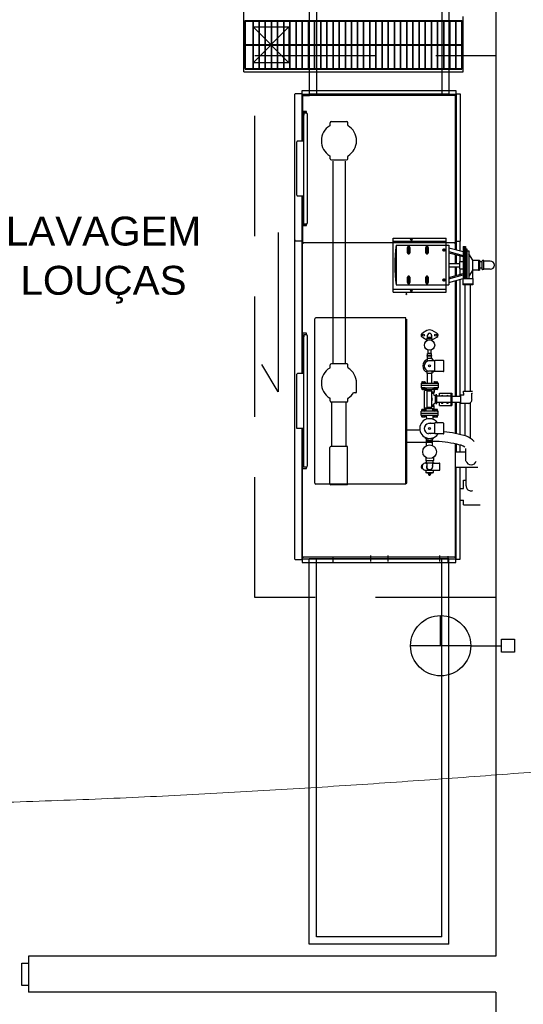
# Model space of a CAD drawing. Header units: millimetres. Extents: x 15 to 133, y 12 to 160.
# Tile 39 of 92: x 29.38 to 31.46, y 60.08 to 64.17. Entities that reach past the tile are written whole.
import ezdxf

# ---------------------------------------------------------------- set-up
doc = ezdxf.new("R2010")
doc.units = ezdxf.units.MM
doc.header["$MEASUREMENT"] = 0
doc.linetypes.add('Dashed', pattern=[0.75, 0.5, -0.25])
for name, color, linetype, lineweight in [('Eletroduto - Marco Polo', 6, 'Continuous', 9), ('Layout - Marco Polo', 252, 'Continuous', 25), ('Textos - Marco Polo', 143, 'Continuous', 25)]:
    doc.layers.add(name, color=color, linetype=linetype, lineweight=lineweight)
doc.layers.add('Parede - Marco Polo', color=7, linetype='Continuous')
doc.styles.add('Arial', font='arial.ttf')

msp = doc.modelspace()

# ---------------------------------------------------------------- linework, layer by layer
at = {"layer": 'Eletroduto - Marco Polo', "linetype": 'Continuous'}
for points in [[(40.4468, 60.5197), (39.5413, 61.1809), (38.699, 61.7922), (37.9156, 62.3559), (37.1867, 62.8743), (36.5082, 63.3495), (35.8756, 63.7838), (35.2846, 64.1795), (34.731, 64.5387), (34.2104, 64.8637), (33.7186, 65.1568), (33.2511, 65.4201), (32.8038, 65.6559), (32.3723, 65.8665), (31.9523, 66.054), (31.5394, 66.2207), (31.1294, 66.3689), (30.718, 66.5007), (30.3009, 66.6184), (29.8737, 66.7242), (29.4321, 66.8204), (28.9719, 66.9092), (28.4887, 66.9929), (27.9782, 67.0736), (27.4361, 67.1535), (26.8581, 67.235), (26.2399, 67.3203), (25.5771, 67.4116), (24.8656, 67.5111), (24.1009, 67.621), (23.2787, 67.7437)], [(40.4467, 60.5197), (39.5412, 61.1809), (38.6989, 61.7922), (37.9155, 62.3559), (37.1867, 62.8743), (36.5081, 63.3495), (35.8755, 63.7838), (35.2846, 64.1795), (34.731, 64.5387), (34.2104, 64.8637), (33.7185, 65.1568), (33.2511, 65.4201), (32.8038, 65.6559), (32.3723, 65.8665), (31.9522, 66.054), (31.5394, 66.2207), (31.1294, 66.3689), (30.718, 66.5007), (30.3008, 66.6184), (29.8736, 66.7242), (29.4321, 66.8204), (28.9718, 66.9092), (28.4886, 66.9929), (27.9781, 67.0736), (27.436, 67.1535), (26.858, 67.235), (26.2398, 67.3203), (25.5771, 67.4116), (24.8655, 67.5111), (24.1008, 67.621), (23.2787, 67.7437)], [(40.3804, 60.4626), (39.8522, 60.5944), (39.3456, 60.7114), (38.8594, 60.8144), (38.392, 60.9042), (37.9423, 60.9813), (37.5089, 61.0466), (37.0904, 61.1007), (36.6855, 61.1443), (36.2928, 61.1782), (35.911, 61.2031), (35.5389, 61.2197), (35.1749, 61.2286), (34.8179, 61.2307), (34.4663, 61.2266), (34.119, 61.217), (33.7746, 61.2026), (33.4317, 61.1842), (33.089, 61.1625), (32.7451, 61.1381), (32.3988, 61.1119), (32.0486, 61.0844), (31.6932, 61.0565), (31.3314, 61.0287), (30.9616, 61.002), (30.5827, 60.9768), (30.1933, 60.954), (29.792, 60.9343), (29.3774, 60.9184), (28.9483, 60.907), (28.5034, 60.9008)]]:
    msp.add_spline(points, degree=3, dxfattribs=at)
at = {"layer": 'Layout - Marco Polo'}
for p, q in [((30.5761, 65.1077), (30.5761, 63.8577)), ((31.1561, 65.1077), (31.1561, 63.8577)), ((30.6061, 65.0777), (30.6061, 63.8577)), ((31.1261, 65.0777), (31.1261, 63.8577)), ((30.3051, 63.9497), (30.3051, 64.7497)), ((30.3101, 63.9642), (30.3101, 64.1632)), ((30.3101, 64.1632), (31.2101, 64.1632)), ((30.3101, 64.1602), (30.3101, 63.9612)), ((30.3101, 64.1602), (31.2101, 64.1602)), ((30.3431, 63.9642), (30.3431, 64.1632)), ((30.3431, 64.1602), (30.3431, 63.9612)), ((30.3691, 63.9642), (30.3691, 64.1632)), ((30.3691, 64.1602), (30.3691, 63.9612)), ((30.3941, 63.9642), (30.3941, 64.1632)), ((30.3941, 64.1602), (30.3941, 63.9612)), ((30.4201, 63.9642), (30.4201, 64.1632)), ((30.4201, 64.1602), (30.4201, 63.9612)), ((30.4451, 63.9642), (30.4451, 64.1632)), ((30.4451, 64.1602), (30.4451, 63.9612)), ((30.4711, 63.9642), (30.4711, 64.1632)), ((30.4711, 64.1602), (30.4711, 63.9612)), ((30.4961, 63.9642), (30.4961, 64.1632)), ((30.4961, 64.1602), (30.4961, 63.9612)), ((30.5221, 63.9642), (30.5221, 64.1632)), ((30.5221, 64.1602), (30.5221, 63.9612)), ((30.5471, 63.9642), (30.5471, 64.1632)), ((30.5471, 64.1602), (30.5471, 63.9612)), ((30.5731, 63.9642), (30.5731, 64.1632)), ((30.5731, 64.1602), (30.5731, 63.9612)), ((30.5981, 63.9642), (30.5981, 64.1632)), ((30.5981, 64.1602), (30.5981, 63.9612)), ((30.6241, 63.9642), (30.6241, 64.1632)), ((30.6241, 64.1602), (30.6241, 63.9612)), ((30.6491, 63.9642), (30.6491, 64.1632)), ((30.6491, 64.1602), (30.6491, 63.9612)), ((30.6751, 63.9642), (30.6751, 64.1632)), ((30.6751, 64.1602), (30.6751, 63.9612)), ((30.7001, 63.9642), (30.7001, 64.1632)), ((30.7001, 64.1602), (30.7001, 63.9612)), ((30.7261, 63.9642), (30.7261, 64.1632)), ((30.7261, 64.1602), (30.7261, 63.9612)), ((30.7511, 63.9642), (30.7511, 64.1632)), ((30.7511, 64.1602), (30.7511, 63.9612)), ((30.7771, 63.9642), (30.7771, 64.1632)), ((30.7771, 64.1602), (30.7771, 63.9612)), ((30.8021, 63.9642), (30.8021, 64.1632)), ((30.8021, 64.1602), (30.8021, 63.9612)), ((30.8281, 63.9642), (30.8281, 64.1632)), ((30.8281, 64.1602), (30.8281, 63.9612)), ((30.8531, 63.9642), (30.8531, 64.1632)), ((30.8531, 64.1602), (30.8531, 63.9612)), ((30.8791, 63.9642), (30.8791, 64.1632)), ((30.8791, 64.1602), (30.8791, 63.9612)), ((30.9041, 63.9642), (30.9041, 64.1632)), ((30.9041, 64.1602), (30.9041, 63.9612)), ((30.9301, 63.9642), (30.9301, 64.1632)), ((30.9301, 64.1602), (30.9301, 63.9612)), ((30.9551, 63.9642), (30.9551, 64.1632)), ((30.9551, 64.1602), (30.9551, 63.9612)), ((30.9811, 63.9642), (30.9811, 64.1632)), ((30.9811, 64.1602), (30.9811, 63.9612)), ((31.0061, 63.9642), (31.0061, 64.1632)), ((31.0061, 64.1602), (31.0061, 63.9612)), ((31.0321, 63.9642), (31.0321, 64.1632)), ((31.0321, 64.1602), (31.0321, 63.9612)), ((31.0571, 63.9642), (31.0571, 64.1632)), ((31.0571, 64.1602), (31.0571, 63.9612)), ((31.0831, 63.9642), (31.0831, 64.1632)), ((31.0831, 64.1602), (31.0831, 63.9612)), ((31.1081, 63.9642), (31.1081, 64.1632)), ((31.1081, 64.1602), (31.1081, 63.9612)), ((31.1341, 63.9642), (31.1341, 64.1632)), ((31.1341, 64.1602), (31.1341, 63.9612)), ((31.1591, 63.9642), (31.1591, 64.1632)), ((31.1591, 64.1602), (31.1591, 63.9612)), ((31.1841, 63.9642), (31.1841, 64.1632)), ((31.1841, 64.1602), (31.1841, 63.9612)), ((31.2101, 63.9642), (31.2101, 64.1632)), ((31.2101, 64.1602), (31.2101, 63.9612)), ((31.2151, 63.9497), (31.2151, 64.1797)), ((30.3431, 64.1372), (30.4921, 63.9877)), ((30.3431, 63.9877), (30.4921, 64.1372)), ((30.3101, 64.0632), (31.2101, 64.0632)), ((30.3101, 64.0612), (31.2101, 64.0612)), ((30.3051, 63.9497), (31.2151, 63.9497)), ((30.3101, 63.9642), (31.2101, 63.9642)), ((30.3101, 63.9612), (31.2101, 63.9612)), ((30.5471, 63.8717), (31.1846, 63.8717)), ((30.5471, 63.6622), (30.5471, 63.8717)), ((31.1846, 63.8717), (31.1846, 63.2462)), ((30.5166, 61.9267), (30.5166, 63.8572)), ((30.5196, 63.8602), (30.5446, 63.8602)), ((30.5446, 63.8587), (30.5446, 63.8602)), ((30.5446, 63.8592), (30.5471, 63.8592)), ((30.5446, 63.8587), (30.5471, 63.8587)), ((30.5471, 63.6622), (30.5471, 63.8587)), ((30.5471, 63.8577), (31.1846, 63.8577)), ((30.5486, 63.7577), (30.5486, 63.8482)), ((30.5501, 63.7577), (30.5501, 63.8482)), ((30.5826, 63.8522), (30.5521, 63.8522)), ((30.5771, 63.8507), (30.5521, 63.8507)), ((31.1561, 63.8577), (30.5761, 63.8577)), ((30.5771, 63.8507), (30.5771, 63.8522)), ((31.1796, 63.8522), (30.5826, 63.8522)), ((31.1836, 63.2427), (31.1836, 63.8482)), ((31.1846, 63.8592), (31.2021, 63.8592)), ((31.1861, 63.8592), (31.1861, 63.2462)), ((31.2021, 63.8592), (31.2021, 63.2467)), ((30.5501, 63.7857), (30.5501, 63.8077)), ((30.5501, 63.7577), (30.5501, 63.7847)), ((30.5646, 63.7847), (30.5501, 63.7847)), ((30.5601, 63.7787), (30.5601, 63.7847)), ((30.5646, 63.7787), (30.5646, 63.7847)), ((30.5501, 63.7577), (30.5486, 63.7577)), ((30.5486, 63.7567), (30.5486, 63.6622)), ((30.5486, 63.7567), (30.5536, 63.7567)), ((30.5501, 63.7662), (30.5501, 63.7567)), ((30.5501, 63.7662), (30.5531, 63.7662)), ((30.5506, 63.7802), (30.5506, 63.7747)), ((30.5506, 63.7747), (30.5526, 63.7707)), ((30.5581, 63.7837), (30.5521, 63.7837)), ((30.5521, 63.7822), (30.5566, 63.7822)), ((30.5526, 63.7702), (30.5536, 63.7702)), ((30.5531, 63.7662), (30.5531, 63.7567)), ((30.5536, 63.3177), (30.5536, 63.7787)), ((30.5536, 63.7787), (30.5536, 63.7702)), ((30.5631, 63.7787), (30.5536, 63.7787)), ((30.5581, 63.7802), (30.5581, 63.7787)), ((30.5586, 63.7787), (30.5586, 63.7827)), ((30.5696, 63.3242), (30.5696, 63.7722)), ((30.6631, 63.7287), (30.6631, 63.7382)), ((30.7316, 63.7427), (30.6681, 63.7427)), ((30.7361, 63.7287), (30.7361, 63.7377)), ((30.5536, 63.6622), (30.5281, 63.6622)), ((30.5536, 63.4337), (30.5536, 63.6622)), ((30.5251, 63.4372), (30.5251, 63.6592)), ((30.6631, 63.5887), (30.6631, 63.5982)), ((30.6681, 63.5842), (30.7316, 63.5842)), ((30.7361, 63.5887), (30.7361, 63.5982)), ((30.6741, 63.5787), (30.6741, 62.7372)), ((30.7251, 63.5787), (30.7251, 62.7372)), ((30.5536, 63.4337), (30.5281, 63.4337)), ((30.5471, 63.2487), (30.5471, 63.4337)), ((30.5486, 63.4337), (30.5486, 63.3402)), ((30.5486, 63.3402), (30.5536, 63.3402)), ((30.5486, 63.2427), (30.5486, 63.3387)), ((30.5501, 63.3387), (30.5486, 63.3387)), ((30.5501, 63.3307), (30.5501, 63.3402)), ((30.5501, 63.2427), (30.5501, 63.3387)), ((30.5501, 63.3117), (30.5501, 63.3387)), ((30.5531, 63.3307), (30.5531, 63.3402)), ((30.5486, 63.3117), (30.5646, 63.3117)), ((30.5501, 63.3307), (30.5531, 63.3307)), ((30.5506, 63.3222), (30.5526, 63.3262)), ((30.5506, 63.3162), (30.5506, 63.3222)), ((30.5566, 63.3147), (30.5521, 63.3147)), ((30.5581, 63.3127), (30.5521, 63.3127)), ((30.5536, 63.3262), (30.5526, 63.3262)), ((30.5551, 63.3177), (30.5536, 63.3177)), ((30.5631, 63.3177), (30.5536, 63.3177)), ((30.5581, 63.3162), (30.5581, 63.3177)), ((30.5586, 63.3177), (30.5586, 63.3137)), ((30.5601, 63.3177), (30.5601, 63.3117)), ((30.5646, 63.3117), (30.5646, 63.3182)), ((30.4471, 63.2827), (30.4471, 62.6212)), ((30.5471, 63.2612), (30.5471, 62.6977)), ((30.6741, 63.2612), (30.6741, 63.2392)), ((30.9251, 63.0352), (30.9251, 63.2592)), ((30.9251, 63.2592), (31.1451, 63.2592)), ((31.0036, 63.2532), (30.9961, 63.2532)), ((31.0001, 63.2567), (31.0001, 63.2497)), ((31.1451, 63.0352), (31.1451, 63.2592)), ((31.1846, 63.2117), (31.1846, 63.2612)), ((30.5196, 63.2487), (30.5446, 63.2487)), ((30.5446, 63.2477), (30.5446, 63.2487)), ((30.5446, 63.2477), (30.5471, 63.2477)), ((30.5471, 62.6977), (30.5471, 63.2477)), ((30.5486, 62.8372), (30.5486, 63.2352)), ((30.5771, 63.2402), (30.5521, 63.2402)), ((31.1796, 63.2392), (30.5521, 63.2392)), ((30.5771, 63.2402), (30.5771, 63.2392)), ((30.9251, 63.2472), (31.1451, 63.2472)), ((30.9366, 63.2297), (31.1451, 63.2297)), ((30.9366, 63.2297), (30.9366, 63.0647)), ((30.9831, 63.2207), (30.9946, 63.2207)), ((30.9846, 63.1987), (30.9846, 63.2207)), ((30.9891, 63.1917), (30.9891, 63.2277)), ((30.9891, 63.2157), (30.9891, 63.2037)), ((30.9936, 63.2207), (30.9936, 63.1987)), ((31.0591, 63.2207), (31.0706, 63.2207)), ((31.0606, 63.1987), (31.0606, 63.2207)), ((31.0651, 63.1917), (31.0651, 63.2277)), ((31.0651, 63.2157), (31.0651, 63.2037)), ((31.0696, 63.2207), (31.0696, 63.1987)), ((31.1351, 63.2157), (31.1351, 63.2037)), ((31.1451, 63.2297), (31.1556, 63.2297)), ((31.1556, 63.2297), (31.1556, 63.0647)), ((31.1556, 63.2197), (31.2151, 63.2032)), ((31.1836, 63.2117), (31.1836, 63.2352)), ((31.1846, 63.2467), (31.2021, 63.2467)), ((31.1861, 63.2112), (31.1861, 63.2467)), ((31.1876, 63.2107), (31.1876, 63.2467)), ((31.2021, 63.2067), (31.2021, 63.2467)), ((31.2151, 63.2247), (31.2151, 63.0917)), ((31.2151, 63.2247), (31.2251, 63.2247)), ((31.2201, 63.2247), (31.2201, 63.0917)), ((31.2251, 63.2247), (31.2251, 63.0917)), ((31.2251, 63.2147), (31.2301, 63.2147)), ((31.2301, 63.2147), (31.2301, 63.0917)), ((30.9831, 63.2097), (30.9951, 63.2097)), ((30.9831, 63.1987), (30.9946, 63.1987)), ((31.0591, 63.2097), (31.0711, 63.2097)), ((31.0591, 63.1987), (31.0706, 63.1987)), ((31.1411, 63.2097), (31.1291, 63.2097)), ((31.1556, 63.2042), (31.2151, 63.1877)), ((31.1556, 63.1987), (31.2151, 63.1827)), ((31.1836, 63.1542), (31.1836, 63.1912)), ((31.1846, 63.1542), (31.1846, 63.1907)), ((31.1861, 63.1542), (31.1861, 63.1902)), ((31.1876, 63.1542), (31.1876, 63.1902)), ((31.2021, 63.1622), (31.2021, 63.1862)), ((31.2301, 63.2067), (31.2381, 63.2067)), ((31.2381, 63.2067), (31.2381, 63.0917)), ((31.2551, 63.1672), (31.2381, 63.1937)), ((31.1556, 63.1542), (31.2001, 63.1542)), ((31.1556, 63.1402), (31.2001, 63.1402)), ((31.1836, 63.1032), (31.1836, 63.1402)), ((31.1846, 63.1037), (31.1846, 63.1402)), ((31.1861, 63.1042), (31.1861, 63.1402)), ((31.1876, 63.1047), (31.1876, 63.1402)), ((31.2001, 63.1622), (31.2151, 63.1622)), ((31.2001, 63.1622), (31.2001, 63.1322)), ((31.2001, 63.1322), (31.2151, 63.1322)), ((31.2021, 63.1087), (31.2021, 63.1322)), ((31.2551, 63.1672), (31.2781, 63.1672)), ((31.2551, 63.1272), (31.2551, 63.1672)), ((31.2781, 63.1682), (31.2781, 63.1262)), ((31.2781, 63.1682), (31.2821, 63.1682)), ((31.2821, 63.1682), (31.2821, 63.1262)), ((31.2941, 63.1607), (31.2821, 63.1607)), ((31.2941, 63.1342), (31.2821, 63.1342)), ((31.2941, 63.1297), (31.2941, 63.1647)), ((31.2941, 63.1342), (31.2941, 63.1607)), ((31.3001, 63.1662), (31.2951, 63.1662)), ((31.3011, 63.1297), (31.3011, 63.1647)), ((31.3276, 63.1642), (31.3011, 63.1642)), ((30.9831, 63.0967), (30.9946, 63.0967)), ((30.9846, 63.0747), (30.9846, 63.0967)), ((30.9891, 63.0677), (30.9891, 63.1037)), ((30.9891, 63.0917), (30.9891, 63.0797)), ((30.9936, 63.0967), (30.9936, 63.0747)), ((31.0591, 63.0967), (31.0706, 63.0967)), ((31.0606, 63.0747), (31.0606, 63.0967)), ((31.0651, 63.0677), (31.0651, 63.1037)), ((31.0651, 63.0917), (31.0651, 63.0797)), ((31.0696, 63.0967), (31.0696, 63.0747)), ((31.1351, 63.0917), (31.1351, 63.0797)), ((31.1556, 63.0957), (31.2151, 63.1122)), ((31.1556, 63.0907), (31.2151, 63.1067)), ((31.1556, 63.0752), (31.2151, 63.0912)), ((31.2141, 63.0917), (31.2141, 63.0687)), ((31.2141, 63.0917), (31.2546, 63.0917)), ((31.2551, 63.1272), (31.2381, 63.1012)), ((31.2536, 63.1247), (31.2536, 63.0917)), ((31.2546, 63.0917), (31.2546, 63.0687)), ((31.2551, 63.1272), (31.2781, 63.1272)), ((31.2781, 63.1262), (31.2821, 63.1262)), ((31.3001, 63.1287), (31.2951, 63.1287)), ((31.3276, 63.1302), (31.3011, 63.1302)), ((30.9366, 63.0647), (31.1451, 63.0647)), ((30.9831, 63.0857), (30.9951, 63.0857)), ((30.9831, 63.0747), (30.9946, 63.0747)), ((31.0591, 63.0857), (31.0711, 63.0857)), ((31.0591, 63.0747), (31.0706, 63.0747)), ((31.1411, 63.0857), (31.1291, 63.0857)), ((31.1451, 63.0647), (31.1556, 63.0647)), ((31.1836, 62.6032), (31.1836, 63.0827)), ((31.1846, 62.6032), (31.1846, 63.0827)), ((31.1861, 62.6032), (31.1861, 63.0832)), ((31.1876, 62.6032), (31.1876, 63.0837)), ((31.2021, 62.6032), (31.2021, 63.0877)), ((31.2551, 63.0687), (31.2131, 63.0687)), ((31.2131, 63.0687), (31.2131, 63.0647)), ((31.2551, 63.0647), (31.2131, 63.0647)), ((31.2231, 62.6232), (31.2231, 63.0647)), ((31.2451, 62.6232), (31.2451, 63.0647)), ((31.2551, 63.0687), (31.2551, 63.0647)), ((30.9251, 63.0472), (31.1451, 63.0472)), ((30.9251, 63.0352), (31.1451, 63.0352)), ((30.9786, 63.0292), (30.9771, 63.0292)), ((30.9771, 63.0252), (30.9806, 63.0287)), ((31.0036, 63.0412), (30.9961, 63.0412)), ((31.0001, 63.0447), (31.0001, 63.0377)), ((30.9771, 62.9282), (30.6031, 62.9282)), ((30.9771, 62.2382), (30.9771, 62.9282)), ((30.5991, 62.2422), (30.5991, 62.9242)), ((30.9816, 62.5777), (30.9816, 62.9232)), ((30.5646, 62.8642), (30.5486, 62.8642)), ((30.5501, 62.8372), (30.5501, 62.8642)), ((30.5536, 62.3087), (30.5536, 62.8582)), ((30.5631, 62.8582), (30.5536, 62.8582)), ((30.5536, 62.8582), (30.5536, 62.8497)), ((30.5536, 62.8582), (30.5551, 62.8582)), ((30.5646, 62.8582), (30.5646, 62.8642)), ((30.5696, 62.3147), (30.5696, 62.8517)), ((31.0646, 62.8757), (31.0456, 62.8647)), ((31.0456, 62.8482), (31.0646, 62.8372)), ((31.0671, 62.8422), (31.0666, 62.8467)), ((31.0846, 62.8467), (31.0666, 62.8467)), ((31.0676, 62.8467), (31.0676, 62.8562)), ((31.0836, 62.8562), (31.0836, 62.8467)), ((31.0841, 62.8422), (31.0846, 62.8467)), ((31.1056, 62.8647), (31.0866, 62.8757)), ((31.0866, 62.8372), (31.1056, 62.8482)), ((30.5501, 62.8372), (30.5486, 62.8372)), ((30.5486, 62.8357), (30.5536, 62.8357)), ((30.5486, 62.8357), (30.5486, 62.6977)), ((31.0646, 62.8422), (31.0866, 62.8422)), ((31.0646, 62.8332), (31.0646, 62.8422)), ((31.0866, 62.8332), (31.0866, 62.8422)), ((30.5471, 62.7832), (30.5486, 62.7832)), ((31.0851, 62.7722), (31.0661, 62.7722)), ((31.0661, 62.7687), (31.0661, 62.7722)), ((31.0851, 62.7687), (31.0661, 62.7687)), ((31.0671, 62.7597), (31.0671, 62.7687)), ((31.0836, 62.7802), (31.0676, 62.7802)), ((31.0676, 62.7722), (31.0676, 62.7802)), ((31.0691, 62.7802), (31.0691, 62.7942)), ((31.0821, 62.7802), (31.0821, 62.7942)), ((31.0836, 62.7722), (31.0836, 62.7802)), ((31.0841, 62.7597), (31.0841, 62.7687)), ((31.0851, 62.7687), (31.0851, 62.7722)), ((30.4471, 62.6212), (30.3801, 62.7342)), ((30.6631, 62.7232), (30.6631, 62.7327)), ((30.7316, 62.7372), (30.6681, 62.7372)), ((30.7361, 62.7232), (30.7361, 62.7322)), ((31.0861, 62.7597), (31.0651, 62.7597)), ((31.0651, 62.7597), (31.0651, 62.7482)), ((31.0976, 62.7497), (31.0711, 62.7497)), ((31.0861, 62.7597), (31.0861, 62.7497)), ((31.1326, 62.7512), (31.0976, 62.7512)), ((31.0976, 62.7057), (31.0976, 62.7512)), ((31.1346, 62.7072), (31.1346, 62.7497)), ((30.5251, 62.4687), (30.5251, 62.6942)), ((30.5536, 62.6977), (30.5281, 62.6977)), ((30.5536, 62.4687), (30.5536, 62.6977)), ((31.0651, 62.6977), (31.0651, 62.7092)), ((31.0861, 62.6977), (31.0651, 62.6977)), ((31.0671, 62.6922), (31.0676, 62.6977)), ((31.0671, 62.6572), (31.0671, 62.6922)), ((31.0976, 62.7072), (31.0711, 62.7072)), ((31.0846, 62.6922), (31.0841, 62.6977)), ((31.0846, 62.6572), (31.0846, 62.6922)), ((31.0861, 62.6977), (31.0861, 62.7072)), ((31.1326, 62.7057), (31.0976, 62.7057)), ((30.7726, 62.6207), (30.7726, 62.6577)), ((31.0406, 62.6572), (31.1106, 62.6572)), ((31.0406, 62.6572), (31.0406, 62.6477)), ((31.0406, 62.6477), (31.0406, 62.6382)), ((31.1106, 62.6477), (31.0406, 62.6477)), ((31.0431, 62.6617), (31.0431, 62.6572)), ((31.0436, 62.6622), (31.0441, 62.6627)), ((31.0441, 62.6627), (31.0561, 62.6627)), ((31.0466, 62.6617), (31.0466, 62.6572)), ((31.0536, 62.6617), (31.0536, 62.6572)), ((31.0566, 62.6622), (31.0561, 62.6627)), ((31.0571, 62.6617), (31.0571, 62.6572)), ((31.0941, 62.6617), (31.0941, 62.6572)), ((31.0946, 62.6622), (31.0951, 62.6627)), ((31.0951, 62.6627), (31.1071, 62.6627)), ((31.0976, 62.6617), (31.0976, 62.6572)), ((31.1046, 62.6617), (31.1046, 62.6572)), ((31.1076, 62.6622), (31.1071, 62.6627)), ((31.1081, 62.6617), (31.1081, 62.6572)), ((31.1106, 62.6572), (31.1106, 62.6477)), ((31.1106, 62.6477), (31.1106, 62.6382)), ((30.7696, 62.6172), (30.7606, 62.6172)), ((31.0406, 62.6382), (31.1106, 62.6382)), ((31.0431, 62.6377), (31.0431, 62.6317)), ((31.0556, 62.6312), (31.0446, 62.6312)), ((31.0461, 62.6312), (31.0471, 62.6302)), ((31.0466, 62.6377), (31.0466, 62.6317)), ((31.0531, 62.6302), (31.0471, 62.6302)), ((31.0541, 62.6312), (31.0531, 62.6302)), ((31.0536, 62.6377), (31.0536, 62.6317)), ((31.0661, 62.6262), (31.0551, 62.6262)), ((31.0551, 62.5532), (31.0551, 62.6262)), ((31.0946, 62.6292), (31.0566, 62.6292)), ((31.0566, 62.6292), (31.0566, 62.6262)), ((31.0571, 62.6377), (31.0571, 62.6317)), ((31.0621, 62.6382), (31.0621, 62.6292)), ((31.0661, 62.5532), (31.0661, 62.6262)), ((31.0851, 62.6237), (31.0661, 62.6237)), ((31.0851, 62.5557), (31.0851, 62.6237)), ((31.0946, 62.6197), (31.0851, 62.6197)), ((31.0931, 62.6142), (31.0851, 62.6142)), ((31.0891, 62.6382), (31.0891, 62.6292)), ((31.0916, 62.6127), (31.0916, 62.6137)), ((31.0936, 62.6377), (31.0936, 62.6317)), ((31.0941, 62.6152), (31.0941, 62.6192)), ((31.0946, 62.6292), (31.0946, 62.6197)), ((31.1066, 62.6312), (31.0956, 62.6312)), ((31.0971, 62.6312), (31.0976, 62.6302)), ((31.0976, 62.6377), (31.0976, 62.6317)), ((31.1041, 62.6302), (31.0976, 62.6302)), ((31.0996, 62.6057), (31.0986, 62.6057)), ((31.1001, 62.5722), (31.1001, 62.6072)), ((31.1051, 62.6082), (31.1011, 62.6082)), ((31.1051, 62.6312), (31.1041, 62.6302)), ((31.1046, 62.6377), (31.1046, 62.6317)), ((31.1056, 62.5722), (31.1056, 62.6072)), ((31.1641, 62.6032), (31.1056, 62.6032)), ((31.1081, 62.6377), (31.1081, 62.6317)), ((31.1171, 62.6152), (31.1676, 62.6152)), ((31.1171, 62.6032), (31.1171, 62.6152)), ((31.1641, 62.6152), (31.1641, 62.5642)), ((31.1676, 62.6087), (31.1641, 62.6087)), ((31.1676, 62.6152), (31.1676, 62.5642)), ((31.1676, 62.6032), (31.2036, 62.6032)), ((31.2036, 62.6067), (31.2036, 62.5732)), ((31.2181, 62.6067), (31.2036, 62.6067)), ((31.2161, 62.6232), (31.2536, 62.6232)), ((31.2161, 62.6162), (31.2161, 62.6232)), ((31.2161, 62.6162), (31.2181, 62.6162)), ((31.2181, 62.6067), (31.2181, 62.6162)), ((31.2516, 62.6162), (31.2536, 62.6162)), ((31.2516, 62.5897), (31.2516, 62.6162)), ((30.6631, 62.5832), (30.6631, 62.5927)), ((30.7316, 62.5787), (30.6681, 62.5787)), ((30.6706, 62.3937), (30.6706, 62.5787)), ((30.7291, 62.3937), (30.7291, 62.5787)), ((30.7361, 62.5832), (30.7361, 62.5927)), ((30.9816, 62.2437), (30.9816, 62.5777)), ((31.0931, 62.5652), (31.0851, 62.5652)), ((31.0946, 62.5597), (31.0851, 62.5597)), ((31.0916, 62.5657), (31.0916, 62.5667)), ((31.0941, 62.5602), (31.0941, 62.5642)), ((31.0946, 62.5502), (31.0946, 62.5597)), ((31.0996, 62.5737), (31.0986, 62.5737)), ((31.1051, 62.5712), (31.1011, 62.5712)), ((31.1641, 62.5762), (31.1056, 62.5762)), ((31.1171, 62.5642), (31.1171, 62.5762)), ((31.1171, 62.5642), (31.1676, 62.5642)), ((31.1676, 62.5707), (31.1641, 62.5707)), ((31.2036, 62.5762), (31.1676, 62.5762)), ((31.1836, 62.4477), (31.1836, 62.5762)), ((31.1846, 62.4477), (31.1846, 62.5762)), ((31.1861, 62.4472), (31.1861, 62.5762)), ((31.1876, 62.4467), (31.1876, 62.5762)), ((31.2021, 62.4437), (31.2021, 62.5762)), ((31.2351, 62.5732), (31.2036, 62.5732)), ((31.2231, 62.4382), (31.2231, 62.5727)), ((31.2451, 62.4287), (31.2451, 62.5767)), ((31.0406, 62.5317), (31.0406, 62.5412)), ((31.1106, 62.5412), (31.0406, 62.5412)), ((31.0406, 62.5222), (31.0406, 62.5317)), ((31.1106, 62.5317), (31.0406, 62.5317)), ((31.1106, 62.5222), (31.0406, 62.5222)), ((31.0431, 62.5417), (31.0431, 62.5477)), ((31.0431, 62.5177), (31.0431, 62.5222)), ((31.0436, 62.5172), (31.0441, 62.5162)), ((31.0446, 62.5482), (31.0556, 62.5482)), ((31.0461, 62.5482), (31.0471, 62.5487)), ((31.0466, 62.5417), (31.0466, 62.5477)), ((31.0466, 62.5177), (31.0466, 62.5222)), ((31.0471, 62.5487), (31.0531, 62.5487)), ((31.0541, 62.5482), (31.0531, 62.5487)), ((31.0536, 62.5417), (31.0536, 62.5477)), ((31.0536, 62.5177), (31.0536, 62.5222)), ((31.0661, 62.5532), (31.0551, 62.5532)), ((31.0566, 62.5172), (31.0561, 62.5162)), ((31.0566, 62.5502), (31.0566, 62.5532)), ((31.0946, 62.5502), (31.0566, 62.5502)), ((31.0571, 62.5417), (31.0571, 62.5477)), ((31.0571, 62.5177), (31.0571, 62.5222)), ((31.0621, 62.5412), (31.0621, 62.5502)), ((31.0621, 62.5222), (31.0626, 62.5077)), ((31.0851, 62.5557), (31.0661, 62.5557)), ((31.0891, 62.5222), (31.0886, 62.5077)), ((31.0891, 62.5412), (31.0891, 62.5502)), ((31.0936, 62.5417), (31.0936, 62.5477)), ((31.0941, 62.5177), (31.0941, 62.5222)), ((31.0946, 62.5172), (31.0951, 62.5162)), ((31.0956, 62.5482), (31.1066, 62.5482)), ((31.0971, 62.5482), (31.0976, 62.5487)), ((31.0976, 62.5487), (31.1041, 62.5487)), ((31.0976, 62.5417), (31.0976, 62.5477)), ((31.0976, 62.5177), (31.0976, 62.5222)), ((31.1051, 62.5482), (31.1041, 62.5487)), ((31.1046, 62.5417), (31.1046, 62.5477)), ((31.1046, 62.5177), (31.1046, 62.5222)), ((31.1076, 62.5172), (31.1071, 62.5162)), ((31.1081, 62.5417), (31.1081, 62.5477)), ((31.1081, 62.5177), (31.1081, 62.5222)), ((31.1106, 62.5317), (31.1106, 62.5412)), ((31.1106, 62.5222), (31.1106, 62.5317)), ((31.0561, 62.5162), (31.0441, 62.5162)), ((31.0591, 62.5072), (31.0606, 62.5072)), ((31.0591, 62.5062), (31.0591, 62.5072)), ((31.0976, 62.4902), (31.0706, 62.4902)), ((31.0906, 62.5072), (31.0921, 62.5072)), ((31.0921, 62.5062), (31.0921, 62.5072)), ((31.1071, 62.5162), (31.0951, 62.5162)), ((31.1326, 62.4917), (31.0976, 62.4917)), ((31.0976, 62.4462), (31.0976, 62.4917)), ((31.1346, 62.4477), (31.1346, 62.4902)), ((30.5536, 62.4687), (30.5251, 62.4687)), ((30.5471, 62.4687), (30.5471, 61.9117)), ((30.5471, 61.9252), (30.5471, 62.4687)), ((30.5486, 62.4687), (30.5486, 62.3307)), ((30.9816, 62.4627), (31.0351, 62.4627)), ((31.0976, 62.4477), (31.0706, 62.4477)), ((31.1326, 62.4462), (31.0976, 62.4462)), ((30.9816, 62.4117), (31.0646, 62.4117)), ((31.0591, 62.4277), (31.0591, 62.4317)), ((31.0591, 62.4277), (31.0921, 62.4277)), ((31.0611, 62.4177), (31.0611, 62.4147)), ((31.0881, 62.4112), (31.0626, 62.4112)), ((31.0626, 62.3977), (31.0626, 62.4112)), ((31.0631, 62.4177), (31.0636, 62.4277)), ((31.0631, 62.4192), (31.0881, 62.4192)), ((31.0646, 62.4112), (31.0646, 62.4132)), ((31.0826, 62.4132), (31.0686, 62.4132)), ((31.0866, 62.4112), (31.0866, 62.4132)), ((31.0881, 62.4177), (31.0876, 62.4277)), ((31.0881, 62.3977), (31.0881, 62.4112)), ((31.0901, 62.4177), (31.0901, 62.4147)), ((31.0921, 62.4277), (31.0921, 62.4317)), ((31.1836, 61.9377), (31.1836, 62.4047)), ((31.1846, 62.3717), (31.1846, 62.4042)), ((31.1861, 62.3717), (31.1861, 62.4037)), ((31.1876, 62.3717), (31.1876, 62.4037)), ((31.2021, 62.3717), (31.2021, 62.4002)), ((30.6616, 62.2397), (30.6616, 62.3892)), ((30.7346, 62.3937), (30.6666, 62.3937)), ((30.7346, 62.2352), (30.7346, 62.3937)), ((31.1836, 62.3717), (31.2266, 62.3717)), ((31.2266, 62.3337), (31.2266, 62.3852)), ((30.5486, 62.3307), (30.5536, 62.3307)), ((30.5486, 61.9377), (30.5486, 62.3292)), ((30.5501, 62.3292), (30.5486, 62.3292)), ((30.5501, 62.3022), (30.5501, 62.3292)), ((30.5536, 62.3087), (30.5536, 62.3167)), ((31.0481, 62.3202), (31.0456, 62.3187)), ((31.0621, 62.3282), (31.0566, 62.3252)), ((31.0596, 62.3487), (31.0596, 62.3362)), ((31.0596, 62.3252), (31.0621, 62.3252)), ((31.0901, 62.3347), (31.0611, 62.3347)), ((31.0621, 62.3347), (31.0621, 62.3242)), ((31.0891, 62.3242), (31.0621, 62.3242)), ((31.0636, 62.3242), (31.0636, 62.3102)), ((31.0876, 62.3242), (31.0876, 62.3102)), ((31.0891, 62.3347), (31.0891, 62.3242)), ((31.0941, 62.3252), (31.0891, 62.3282)), ((31.0891, 62.3252), (31.1171, 62.3252)), ((31.0916, 62.3487), (31.0916, 62.3362)), ((31.1186, 62.2967), (31.1186, 62.3237)), ((30.5486, 62.3022), (30.5646, 62.3022)), ((30.5631, 62.3087), (30.5536, 62.3087)), ((30.5646, 62.3022), (30.5646, 62.3087)), ((31.0456, 62.3022), (31.0481, 62.3002)), ((31.0596, 62.2942), (31.0546, 62.2962)), ((31.0571, 62.2952), (31.0606, 62.2932)), ((31.0596, 62.2952), (31.1171, 62.2952)), ((31.0606, 62.2927), (31.0606, 62.2867)), ((31.0891, 62.2847), (31.0621, 62.2847)), ((31.0646, 62.2847), (31.0646, 62.2827)), ((31.0866, 62.2827), (31.0646, 62.2827)), ((31.0706, 62.2827), (31.0706, 62.2792)), ((31.0711, 62.2792), (31.0706, 62.2792)), ((31.0706, 62.2792), (31.0806, 62.2792)), ((31.0721, 62.2762), (31.0721, 62.2777)), ((31.0771, 62.2747), (31.0741, 62.2747)), ((31.0786, 62.2762), (31.0786, 62.2777)), ((31.0806, 62.2792), (31.0806, 62.2827)), ((31.0866, 62.2847), (31.0866, 62.2827)), ((31.0906, 62.2932), (31.0941, 62.2952)), ((31.0906, 62.2952), (31.0906, 62.2867)), ((31.1836, 62.3082), (31.2761, 62.3082)), ((31.1846, 61.9117), (31.1846, 62.3082)), ((31.1861, 61.9262), (31.1861, 62.3082)), ((31.2021, 61.9262), (31.2021, 62.3082)), ((31.2271, 62.2307), (31.2271, 62.3082)), ((30.9771, 62.2382), (30.6031, 62.2382)), ((30.7346, 62.2352), (30.6666, 62.2352)), ((30.9806, 62.2412), (30.9771, 62.2447)), ((30.9786, 62.2402), (30.9771, 62.2402)), ((31.2161, 62.2542), (31.2271, 62.2542)), ((31.2161, 62.2202), (31.2161, 62.2542)), ((31.2021, 62.2202), (31.2161, 62.2202)), ((31.2271, 62.2307), (31.2271, 62.2272)), ((31.2271, 62.2272), (31.2281, 62.2237)), ((31.2281, 62.2237), (31.2296, 62.2202)), ((31.2296, 62.2202), (31.2321, 62.2172)), ((31.2321, 62.2172), (31.2346, 62.2147)), ((31.2346, 62.2147), (31.2376, 62.2127)), ((31.2376, 62.2127), (31.2411, 62.2112)), ((31.2411, 62.2112), (31.2446, 62.2102)), ((31.2446, 62.2102), (31.2481, 62.2102)), ((31.2481, 62.2102), (31.2516, 62.2102)), ((31.2516, 62.2102), (31.2556, 62.2112)), ((31.2021, 62.1717), (31.2161, 62.1717)), ((31.2161, 62.1522), (31.2161, 62.1717)), ((31.2161, 62.1522), (31.2861, 62.1522)), ((30.5196, 61.9242), (30.5446, 61.9242)), ((30.5446, 61.9242), (30.5446, 61.9252)), ((30.5446, 61.9252), (30.5471, 61.9252)), ((30.5471, 61.9277), (31.1846, 61.9277)), ((30.5471, 61.9117), (31.1846, 61.9117)), ((31.1796, 61.9342), (30.5526, 61.9342)), ((30.5761, 60.3277), (30.5761, 61.9277)), ((31.1561, 61.9277), (30.5761, 61.9277)), ((30.6061, 60.3577), (30.6061, 61.9277)), ((30.6741, 61.9342), (30.6741, 61.9117)), ((30.8306, 61.9417), (30.8306, 61.9162)), ((30.9026, 61.9417), (30.9026, 61.9162)), ((31.1166, 61.9417), (31.1166, 61.9162)), ((31.1261, 60.3577), (31.1261, 61.9277)), ((31.1531, 61.9157), (31.1531, 61.9392)), ((31.1561, 60.3277), (31.1561, 61.9277)), ((31.1846, 61.9262), (31.2021, 61.9262)), ((31.1216, 61.5667), (31.1216, 61.6917)), ((31.3746, 61.5402), (31.3746, 61.5933)), ((31.3746, 61.5933), (31.4276, 61.5933)), ((31.4276, 61.5933), (31.4276, 61.5402)), ((31.2466, 61.5667), (30.9966, 61.5667)), ((31.2466, 61.5667), (31.3746, 61.5667)), ((31.4276, 61.5402), (31.3746, 61.5402)), ((31.1261, 60.3577), (30.6061, 60.3577)), ((31.1561, 60.3277), (30.5761, 60.3277)), ((29.3836, 60.1562), (29.3836, 60.2492)), ((29.3836, 60.2492), (29.4116, 60.2492)), ((29.4116, 60.1562), (29.3836, 60.1562))]:
    msp.add_line(p, q, dxfattribs=at)
msp.add_lwpolyline([(30.4921, 63.9877), (30.3431, 63.9877), (30.3431, 64.1372), (30.4921, 64.1372), (30.4921, 63.9877)], close=True, dxfattribs=at)
at = {"layer": 'Layout - Marco Polo', "linetype": 'Dashed'}
msp.add_lwpolyline([(31.3511, 64.0172), (31.3511, 61.7672), (30.3511, 61.7672), (30.3511, 64.0172), (31.3511, 64.0172)], dxfattribs=at)
at = {"layer": 'Layout - Marco Polo'}
for centre, radius in [((31.0001, 63.2532), 0.003), ((30.9891, 63.2097), 0.005), ((31.0651, 63.2097), 0.005), ((31.1351, 63.2097), 0.005), ((30.9891, 63.0857), 0.005), ((31.0651, 63.0857), 0.005), ((31.1351, 63.0857), 0.005), ((31.0001, 63.0412), 0.003), ((31.0501, 62.8562), 0.00437), ((31.1011, 62.8562), 0.00437), ((31.0756, 62.8152), 0.0214), ((31.0756, 62.7287), 0.00437), ((31.0756, 62.4687), 0.00437), ((31.0756, 62.3722), 0.0286), ((31.1216, 61.5667), 0.125)]:
    msp.add_circle(centre, radius, dxfattribs=at)
for centre, radius, start, end in [((30.5196, 63.8572), 0.00278, 90, 180), ((30.5521, 63.8482), 0.00389, 90, 180), ((30.5521, 63.8482), 0.00239, 90, 180), ((31.1796, 63.8482), 0.00389, 0, 90), ((30.5521, 63.7857), 0.00229, 209.272, 270), ((30.5581, 63.7827), 0.00229, 0, 58.8536), ((30.5521, 63.7802), 0.0016, 90, 180), ((30.5566, 63.7802), 0.0016, 0.0002, 90), ((30.5581, 63.7827), 0.000787, 0, 0), ((30.5631, 63.7722), 0.00635, 0, 89.9999), ((30.6996, 63.6637), 0.073, 121.399, 238.6), ((30.6601, 63.7287), 0.00317, 301.4, 0), ((30.6681, 63.7382), 0.00478, 90, 180), ((30.7316, 63.7382), 0.00478, 0, 90), ((30.7396, 63.7287), 0.00317, 180, 238.594), ((30.6996, 63.6637), 0.073, 301.399, 58.6017), ((30.5281, 63.6592), 0.00317, 90, 180), ((30.6601, 63.5982), 0.00317, 0, 58.6056), ((30.6681, 63.5887), 0.00478, 180, 270), ((30.7316, 63.5887), 0.00478, 270, 0), ((30.7396, 63.5982), 0.00317, 121.4, 180), ((30.5281, 63.4372), 0.00317, 180, 270), ((30.5521, 63.3107), 0.00229, 90, 151.438), ((30.5521, 63.3162), 0.0016, 180, 270), ((30.5566, 63.3162), 0.0016, 270, 0), ((30.5581, 63.3137), 0.000787, 0, 0), ((30.5581, 63.3137), 0.00229, 299.923, 0), ((30.5631, 63.3242), 0.00635, 270, 0), ((30.5196, 63.2517), 0.00278, 180, 270), ((30.5196, 63.2462), 0.00278, 90, 180), ((30.5526, 63.2427), 0.00389, 180, 270), ((30.5526, 63.2352), 0.00389, 90, 180), ((30.5526, 63.2427), 0.00239, 180, 270), ((31.6146, 63.1472), 0.6831, 173.064, 186.936), ((30.9891, 63.2207), 0.0045, 0, 180), ((31.0651, 63.2207), 0.0045, 0, 180), ((31.1796, 63.2427), 0.00389, 270, 0), ((31.1796, 63.2352), 0.00389, 0, 90), ((30.9891, 63.1987), 0.0045, 180, 0), ((31.0651, 63.1987), 0.0045, 180, 0), ((31.2951, 63.1647), 0.00102, 90, 180), ((31.3001, 63.1647), 0.00102, 0.0002, 90), ((31.3276, 63.1472), 0.0169, 270, 90), ((30.9891, 63.0967), 0.0045, 0, 180), ((31.0651, 63.0967), 0.0045, 0, 180), ((31.2951, 63.1297), 0.00102, 180, 270), ((31.3001, 63.1297), 0.00102, 270, 0), ((30.9891, 63.0747), 0.0045, 180, 0), ((31.0651, 63.0747), 0.0045, 180, 0), ((30.9786, 63.0262), 0.0031, 0, 90), ((30.6031, 62.9242), 0.00389, 90, 180), ((30.5631, 62.8517), 0.00635, 0, 89.9999), ((31.0501, 62.8562), 0.00953, 138.19, 221.81), ((31.0501, 62.8562), 0.00953, 120, 138.19), ((31.0501, 62.8562), 0.00953, 221.81, 238.837), ((31.0756, 62.8562), 0.0222, 60.0002, 120), ((31.0756, 62.8562), 0.00806, 349.834, 190.166), ((31.0756, 62.8562), 0.00794, 0.0002, 180), ((31.1011, 62.8562), 0.00953, 0.0001, 60), ((31.1011, 62.8562), 0.00953, 300, 0.0001), ((31.0756, 62.8562), 0.0222, 239.775, 240.009), ((30.6601, 62.7232), 0.00317, 301.399, 359.998), ((30.6681, 62.7327), 0.00478, 89.9983, 179.998), ((30.7316, 62.7327), 0.00478, 359.998, 89.9983), ((30.7396, 62.7232), 0.00317, 179.998, 238.592), ((31.0756, 62.7287), 0.0286, 111.182, 248.818), ((31.0751, 62.7287), 0.0219, 102.165, 180), ((31.0751, 62.7287), 0.0219, 180, 257.835), ((31.0756, 62.7287), 0.0286, 48.6185, 68.8149), ((31.1326, 62.7497), 0.0016, 0, 90), ((30.5281, 62.6942), 0.00317, 90, 180), ((30.6996, 62.6577), 0.073, 121.398, 238.598), ((30.6996, 62.6577), 0.073, 359.998, 58.6), ((31.0756, 62.7287), 0.0286, 291.185, 311.397), ((31.1326, 62.7072), 0.0016, 270, 0), ((31.0451, 62.6612), 0.00184, 20.228, 159.772), ((31.0501, 62.6572), 0.00557, 51.5605, 128.44), ((31.0556, 62.6612), 0.00184, 20.228, 159.772), ((31.0956, 62.6612), 0.00184, 20.228, 159.772), ((31.1011, 62.6572), 0.00557, 51.5605, 128.44), ((31.1061, 62.6612), 0.00184, 20.228, 159.772), ((30.6996, 62.6577), 0.073, 301.397, 326.327), ((30.7696, 62.6207), 0.00317, 269.998, 359.998), ((31.0446, 62.6347), 0.00313, 54.868, 125.132), ((31.0446, 62.6342), 0.00313, 234.869, 305.131), ((31.0501, 62.6262), 0.0117, 72.0112, 107.989), ((31.0501, 62.6427), 0.0117, 252.011, 287.989), ((31.0556, 62.6347), 0.00313, 54.8681, 125.132), ((31.0556, 62.6342), 0.00313, 234.868, 305.132), ((31.0861, 62.6052), 0.0016, 270, 282.165), ((31.0986, 62.6127), 0.00714, 180, 270), ((31.0926, 62.6137), 0.000787, 0, 0), ((31.0931, 62.6192), 0.000787, 0, 0), ((31.0931, 62.6152), 0.000787, 0, 0), ((31.0956, 62.6347), 0.00313, 54.868, 125.132), ((31.0956, 62.6342), 0.00313, 234.869, 305.131), ((31.1011, 62.6262), 0.0117, 72.0112, 107.989), ((31.1011, 62.6427), 0.0117, 252.011, 287.989), ((31.0996, 62.6067), 0.000787, 0, 0), ((31.1011, 62.6072), 0.000787, 0, 0), ((31.1051, 62.6072), 0.000787, 0, 0), ((31.1066, 62.6347), 0.00313, 54.8681, 125.132), ((31.1066, 62.6342), 0.00313, 234.868, 305.132), ((31.1281, 62.6012), 0.00437, 24.7376, 155.262), ((31.1501, 62.6012), 0.00437, 24.7376, 155.262), ((30.6601, 62.5927), 0.00317, 359.998, 58.6038), ((30.6681, 62.5832), 0.00478, 179.998, 269.998), ((30.7316, 62.5832), 0.00478, 269.998, 359.998), ((30.7396, 62.5927), 0.00317, 121.399, 179.998), ((31.0756, 62.5897), 0.0119, 323.096, 36.9044), ((31.0986, 62.5667), 0.00714, 90, 180), ((31.0926, 62.5657), 0.000787, 0, 0), ((31.0931, 62.5642), 0.000787, 0, 0), ((31.0931, 62.5602), 0.000787, 0, 0), ((31.0996, 62.5727), 0.000787, 0, 0), ((31.1011, 62.5722), 0.000787, 0, 0), ((31.1051, 62.5722), 0.000787, 0, 0), ((31.1281, 62.5782), 0.00437, 204.738, 335.262), ((31.1501, 62.5782), 0.00437, 204.738, 335.262), ((31.2351, 62.5897), 0.0167, 270, 0.4995), ((31.0446, 62.5447), 0.00313, 54.868, 125.132), ((31.0446, 62.5442), 0.00313, 234.868, 305.132), ((31.0451, 62.5182), 0.00184, 200.228, 339.772), ((31.0501, 62.5362), 0.0117, 72.0111, 107.989), ((31.0501, 62.5532), 0.0117, 252.011, 287.989), ((31.0501, 62.5222), 0.00557, 231.56, 308.44), ((31.0556, 62.5447), 0.00313, 54.8686, 125.131), ((31.0556, 62.5442), 0.00313, 234.868, 305.132), ((31.0556, 62.5182), 0.00184, 200.228, 339.772), ((31.0956, 62.5447), 0.00313, 54.868, 125.132), ((31.0956, 62.5442), 0.00313, 234.868, 305.132), ((31.0956, 62.5182), 0.00184, 200.228, 339.772), ((31.1011, 62.5362), 0.0117, 72.0111, 107.989), ((31.1011, 62.5532), 0.0117, 252.011, 287.989), ((31.1011, 62.5222), 0.00557, 231.56, 308.44), ((31.1061, 62.5182), 0.00184, 200.228, 339.772), ((31.1066, 62.5447), 0.00313, 54.8686, 125.131), ((31.1066, 62.5442), 0.00313, 234.868, 305.132), ((31.0756, 62.4687), 0.0409, 90.0001, 326.089), ((31.0751, 62.4687), 0.0219, 101.682, 258.278), ((31.0756, 62.4687), 0.0409, 33.9136, 90), ((31.0801, 62.4887), 0.0016, 77.8352, 89.9999), ((31.1326, 62.4902), 0.0016, 0.0001, 90), ((31.0801, 62.4492), 0.0016, 270, 282.165), ((31.0761, 62.4687), 0.0219, 281.722, 282.165), ((31.1326, 62.4477), 0.0016, 270, 0), ((31.0751, 61.9167), 0.5421, 73.5427, 83.7018), ((31.2031, 62.3612), 0.0793, 42.9861, 71.5086), ((31.0686, 62.4017), 0.0175, 65.9096, 114.09), ((31.0686, 62.4307), 0.0175, 245.91, 294.09), ((31.0826, 62.4017), 0.0175, 65.9096, 114.09), ((31.0826, 62.4307), 0.0175, 245.91, 294.09), ((31.0816, 61.9377), 0.4777, 77.03, 89.0088), ((31.1731, 62.3002), 0.1041, 61.7713, 81.4002), ((30.6666, 62.3892), 0.00478, 90, 180), ((30.5631, 62.3147), 0.00635, 270, 0), ((31.0501, 62.3102), 0.00953, 120.002, 239.999), ((31.0596, 62.3102), 0.0151, 89.7461, 270), ((31.0611, 62.3362), 0.00152, 180, 270), ((31.0756, 62.3102), 0.013, 156.884, 23.1204), ((31.0901, 62.3362), 0.00152, 270, 0.0001), ((31.1171, 62.3237), 0.0016, 0.0002, 90), ((31.2481, 62.3397), 0.0222, 196.153, 343.568), ((31.0591, 62.2927), 0.0016, 0.0001, 69.8588), ((31.0621, 62.2862), 0.0016, 180, 270), ((31.0756, 62.3102), 0.0119, 180, 0.178), ((31.0711, 62.2777), 0.00152, 0.0001, 90.0007), ((31.0741, 62.2762), 0.00152, 180, 269.999), ((31.0741, 62.2762), 0.00152, 269.999, 0), ((31.0771, 62.2762), 0.00152, 180, 269.999), ((31.0771, 62.2762), 0.00152, 269.999, 0), ((31.0801, 62.2777), 0.00152, 90.0007, 180), ((31.0891, 62.2862), 0.0016, 270, 0), ((31.1171, 62.2967), 0.0016, 270, 0.0001), ((30.6031, 62.2422), 0.00389, 180, 270), ((30.6666, 62.2397), 0.00478, 180, 270), ((30.9786, 62.2437), 0.0031, 270, 0), ((30.5196, 61.9267), 0.00278, 180, 270), ((30.5526, 61.9377), 0.00389, 180, 270), ((31.1796, 61.9377), 0.00389, 270, 0)]:
    msp.add_arc(centre, radius, start, end, dxfattribs=at)
at = {"layer": 'Parede - Marco Polo'}
for p, q in [((31.3511, 65.7777), (31.3511, 60.2777)), ((31.3511, 60.2777), (29.4116, 60.2777)), ((29.4116, 60.2777), (29.4116, 60.1277)), ((29.4116, 60.2492), (29.4116, 60.1562)), ((31.3511, 60.1277), (29.4116, 60.1277)), ((31.3511, 60.1277), (31.3511, 59.0292))]:
    msp.add_line(p, q, dxfattribs=at)

# ---------------------------------------------------------------- texts
at = {"layer": 'Textos - Marco Polo', "char_height": 0.12, "attachment_point": 8, "line_spacing_factor": 0.798, "style": 'Arial'}
for s, insert, width in [('LAVAGEM', (29.7227, 63.2269), 1.008), ('LOUÇAS', (29.7227, 62.9873), 0.864)]:
    msp.add_mtext(s, dxfattribs=dict(at, insert=insert, width=width))

doc.saveas('drawing.dxf')
